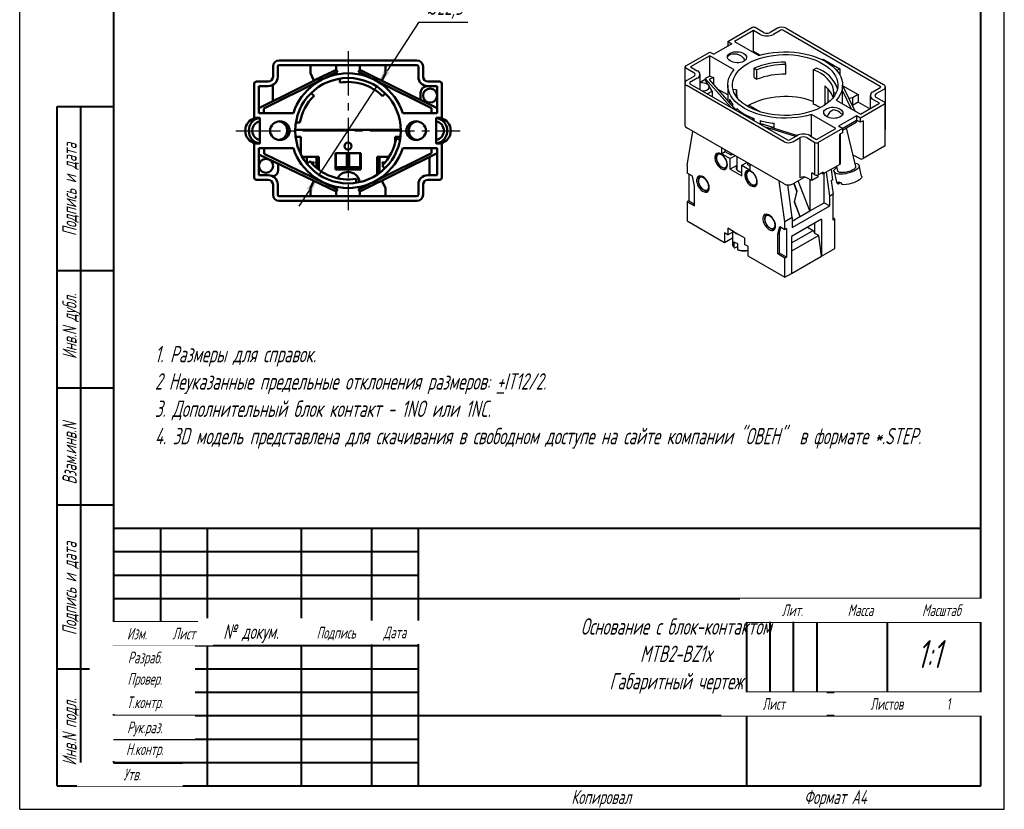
# Model space of a CAD drawing. Header units: millimetres. Extents: x 0 to 210, y 0 to 297.
# Tile 1 of 2: x 0 to 210, y 0 to 169. Entities that reach past the tile are written whole.
import ezdxf

# ---------------------------------------------------------------- set-up
doc = ezdxf.new("R2010")
doc.units = ezdxf.units.MM
doc.linetypes.add('осевая2', pattern=[28.575, 19.05, -3.175, 3.175, -3.175])
for name, color, linetype, lineweight in [('axis', 1, 'осевая2', 25), ('main', 5, 'Continuous', 50), ('text', 250, 'Continuous', 25), ('РАЗМЕРЫ', 7, 'Continuous', 25), ('ФОРМАТ', 7, 'Continuous', 40)]:
    doc.layers.add(name, color=color, linetype=linetype, lineweight=lineweight)
doc.styles.add('GOST', font='GOST.shx', dxfattribs={"width": 0.8, "oblique": 15, "height": 3.5})
doc.dimstyles.new('ISO-25', dxfattribs={"dimtxt": 3.5, "dimasz": 4, "dimexe": 1.25, "dimexo": 0.625, "dimgap": 1, "dimtad": 1, "dimtoh": 1, "dimrnd": 0.5, "dimtxsty": 'GOST', "dimcen": 2.5, "dimclrd": 256, "dimclre": 256, "dimclrt": 256, "dimadec": 0, "dimazin": 2, "dimtfac": 1, "dimtmove": 0, "dimatfit": 1, "dimfxl": 0, "dimlwd": -1, "dimlwe": -1, "dimarcsym": 0})

# ---------------------------------------------------------------- blocks, each defined once
blk = doc.blocks.new('*D237')
at = {"layer": 'Defpoints', "color": 0}
for p in [(76.23, 154.33), (63.95, 135.48)]:
    blk.add_point(p, dxfattribs=at)
at = {"layer": 'РАЗМЕРЫ'}
for p, q in [((85.1, 167.96), (78.41, 157.68)), ((95.65, 167.96), (85.1, 167.96)), ((63.95, 135.48), (76.23, 154.33)), ((61.77, 132.13), (59.59, 128.77))]:
    blk.add_line(p, q, dxfattribs=at)
for points in [[(77.85, 158.05), (78.97, 157.32), (76.23, 154.33)], [(62.33, 131.76), (61.21, 132.49), (63.95, 135.48)]]:
    blk.add_solid(points, dxfattribs=at)
at = {"layer": 'РАЗМЕРЫ', "ltscale": 0.5, "insert": (90.88, 170.97), "char_height": 3.5, "attachment_point": 5, "style": 'GOST'}
blk.add_mtext('{\\Q0;%%c}22,5', dxfattribs=at)

msp = doc.modelspace()

# ---------------------------------------------------------------- linework, layer by layer
at = {"layer": 'axis', "ltscale": 0.5}
for p, q in [((70.091, 161.905), (70.091, 127.905)), ((46.168, 144.905), (94.014, 144.905))]:
    msp.add_line(p, q, dxfattribs=at)
at = {"layer": 'main', "lineweight": 25}
for p, q in [((151.123, 163.937), (156.25, 166.896)), ((156.604, 166.284), (152.538, 163.937)), ((158.018, 165.468), (156.604, 166.284)), ((156.604, 161.793), (156.604, 166.284)), ((158.725, 165.876), (156.957, 166.896)), ((161.695, 166.774), (160.139, 165.876)), ((162.402, 166.366), (160.846, 165.468)), ((183.615, 154.364), (162.826, 166.366)), ((163.533, 166.774), (184.322, 154.773)), ((151.123, 163.937), (151.972, 163.447)), ((151.123, 163.937), (151.123, 163.021)), ((152.538, 163.937), (157.727, 160.941)), ((151.972, 163.447), (148.083, 161.202)), ((151.123, 163.021), (151.179, 162.989)), ((156.604, 161.793), (156.427, 161.691)), ((157.961, 161.009), (156.604, 161.793)), ((142.108, 158.732), (147.234, 161.692)), ((147.234, 160.875), (143.169, 158.528)), ((147.234, 161.692), (148.083, 161.202)), ((152.423, 157.88), (147.234, 160.875)), ((147.234, 156.527), (147.234, 160.875)), ((171.247, 160.042), (171.453, 160.161)), ((171.453, 160.161), (174.988, 158.12)), ((141.961, 158.528), (141.961, 155.196)), ((142.108, 158.324), (143.876, 157.304)), ((143.169, 158.528), (144.583, 157.712)), ((156.7, 156.227), (156.7, 158.268)), ((156.7, 158.268), (157.311, 157.916)), ((157.311, 155.874), (157.311, 157.916)), ((163.463, 159.019), (163.361, 159.512)), ((163.463, 156.978), (163.463, 159.019)), ((169.331, 157.916), (169.942, 158.268)), ((169.331, 157.916), (169.331, 150.567)), ((174.988, 158.12), (174.337, 157.744)), ((174.988, 158.12), (174.988, 156.805)), ((143.876, 156.487), (142.32, 155.589)), ((144.583, 156.079), (143.027, 155.181)), ((145.169, 153.7), (145.169, 156.895)), ((146.275, 155.831), (145.169, 155.192)), ((147.234, 156.527), (146.275, 156.07)), ((146.275, 156.07), (151.641, 149.963)), ((146.275, 156.07), (146.275, 155.831)), ((147.791, 153.352), (146.275, 155.831)), ((148.016, 156.241), (147.148, 155.827)), ((147.148, 155.827), (152.756, 149.328)), ((147.234, 156.527), (148.016, 156.241)), ((148.016, 156.241), (148.016, 154.821)), ((156.7, 156.227), (157.311, 155.874)), ((141.939, 155.058), (141.939, 146.076)), ((163.109, 142.527), (142.32, 154.528)), ((143.027, 154.936), (163.816, 142.935)), ((146.85, 152.809), (147.791, 153.352)), ((147.791, 153.352), (147.791, 152.186)), ((151.071, 152.536), (148.911, 153.783)), ((151.071, 154.65), (151.071, 151.28)), ((152.981, 153.651), (152.192, 153.699)), ((152.981, 152.384), (152.981, 153.651)), ((171.806, 154.446), (171.806, 150.386)), ((172.417, 153.885), (172.417, 150.828)), ((175.571, 150.64), (175.571, 154.65)), ((178.239, 149.1), (175.571, 154.625)), ((177.502, 149.526), (175.571, 153.496)), ((175.643, 154.476), (178.877, 152.608)), ((182.059, 153.222), (183.615, 154.12)), ((182.767, 152.813), (184.322, 153.711)), ((184.703, 145.26), (184.703, 154.242)), ((146.778, 152.77), (146.85, 152.809)), ((146.85, 152.809), (146.85, 152.729)), ((151.458, 151.663), (151.458, 150.931)), ((173.719, 153.017), (174.21, 153.017)), ((173.719, 152.171), (173.719, 153.017)), ((174.219, 151.421), (179.408, 148.425)), ((177.652, 151.901), (176.952, 151.766)), ((178.877, 152.608), (177.652, 151.901)), ((177.652, 151.901), (177.652, 150.315)), ((178.877, 152.608), (178.877, 150.975)), ((181.474, 152.405), (181.474, 149.618)), ((183.474, 150.772), (182.059, 151.589)), ((184.534, 150.976), (182.767, 151.997)), ((151.458, 150.931), (152.17, 150.12)), ((152.17, 150.12), (152.17, 150.497)), ((152.756, 149.328), (152.834, 149.365)), ((153.074, 149.551), (152.834, 149.412)), ((152.929, 149.256), (152.834, 149.412)), ((152.834, 149.412), (152.834, 149.365)), ((152.834, 149.365), (152.929, 149.256)), ((152.929, 149.256), (152.882, 149.247)), ((157.906, 148.958), (155.509, 150.341)), ((178.877, 150.975), (177.67, 150.278)), ((181.351, 149.547), (178.877, 150.975)), ((179.408, 148.425), (183.474, 150.772)), ((184.534, 150.568), (179.408, 147.609)), ((184.681, 141.79), (184.681, 150.772)), ((156.09, 147.428), (156.075, 147.403)), ((156.09, 147.428), (156.373, 147.373)), ((156.09, 147.395), (156.09, 147.428)), ((156.373, 147.373), (156.609, 147.51)), ((156.373, 147.231), (156.373, 147.373)), ((156.609, 147.51), (156.609, 147.095)), ((157.965, 147.065), (157.965, 146.438)), ((174.104, 145.364), (168.916, 148.359)), ((168.916, 143.665), (168.916, 148.359)), ((178.559, 148.099), (174.67, 145.853)), ((175.464, 145.395), (178.559, 147.182)), ((179.408, 147.609), (178.559, 148.099)), ((178.559, 148.099), (178.559, 147.182)), ((179.408, 146.693), (178.559, 147.182)), ((179.408, 146.693), (179.408, 147.609)), ((163.109, 133.545), (142.32, 145.546)), ((157.654, 146.492), (158.573, 146.206)), ((160.956, 145.51), (157.965, 146.438)), ((165.557, 143.695), (158.946, 145.746)), ((160.255, 145.681), (165.941, 143.909)), ((160.956, 145.51), (160.956, 146.487)), ((170.039, 143.016), (174.104, 145.364)), ((175.519, 145.364), (170.392, 142.404)), ((175.519, 145.364), (174.67, 145.853)), ((175.519, 145.021), (178.487, 146.735)), ((175.519, 145.364), (175.519, 144.447)), ((178.367, 137.278), (176.408, 145.535)), ((179.938, 146.999), (179.408, 146.693)), ((179.938, 146.999), (179.938, 138.933)), ((184.703, 145.26), (184.681, 145.122)), ((142.426, 137.482), (143.639, 144.785)), ((164.24, 142.935), (165.796, 143.833)), ((164.947, 142.527), (166.503, 143.425)), ((166.503, 134.851), (166.503, 143.425)), ((167.917, 143.425), (169.685, 142.404)), ((168.624, 143.833), (170.039, 143.016)), ((175.519, 144.447), (174.988, 144.141)), ((174.988, 137.709), (174.988, 144.141)), ((175.135, 137.913), (175.135, 144.226)), ((149.851, 139.974), (149.851, 141.198)), ((150.558, 140.382), (150.558, 140.79)), ((169.685, 135.463), (169.685, 142.404)), ((170.392, 142.404), (170.392, 135.463)), ((184.534, 141.586), (179.938, 138.933)), ((149.057, 140.083), (149.082, 140.097)), ((149.078, 140.095), (149.057, 140.083)), ((150.558, 140.382), (149.851, 139.974)), ((149.851, 139.974), (151.618, 138.953)), ((151.795, 139.667), (150.558, 140.382)), ((152.679, 139.566), (151.618, 138.953)), ((151.618, 136.667), (151.618, 138.953)), ((151.795, 139.667), (151.795, 140.076)), ((152.149, 139.872), (151.795, 139.667)), ((152.982, 139.391), (152.982, 136.891)), ((177.775, 139.774), (179.231, 138.933)), ((142.426, 137.482), (142.426, 135.849)), ((150.879, 136.979), (150.855, 136.964)), ((150.857, 136.965), (150.878, 136.978)), ((152.982, 137.454), (151.618, 136.667)), ((151.618, 136.667), (154.093, 135.238)), ((154.093, 137.524), (155.154, 138.137)), ((154.093, 135.238), (154.093, 137.524)), ((154.093, 137.524), (155.861, 136.504)), ((155.331, 137.626), (155.331, 138.035)), ((155.861, 137.32), (155.331, 137.626)), ((155.861, 136.504), (155.861, 137.729)), ((174.988, 137.709), (171.453, 135.668)), ((173.496, 134.405), (173.181, 136.665)), ((174.254, 137.285), (174.475, 136.355)), ((179.631, 135.197), (179.097, 137.452)), ((143.557, 135.196), (142.426, 135.849)), ((142.78, 135.645), (142.78, 129.929)), ((143.982, 133.073), (143.557, 135.196)), ((145.28, 135.231), (145.193, 135.181)), ((145.193, 135.181), (145.211, 135.191)), ((145.211, 135.191), (145.299, 135.229)), ((155.421, 136.409), (155.446, 136.423)), ((155.442, 136.422), (155.421, 136.409)), ((164.947, 133.545), (167.469, 135)), ((168.978, 134.239), (167.917, 134.851)), ((168.589, 134.463), (168.589, 127.767)), ((168.978, 134.239), (168.978, 135.872)), ((169.685, 135.463), (168.978, 135.872)), ((170.392, 135.055), (168.978, 134.239)), ((171.453, 136.076), (170.392, 135.463)), ((170.392, 135.055), (170.392, 135.463)), ((171.099, 135.872), (171.453, 135.668)), ((171.453, 136.076), (171.453, 135.668)), ((171.63, 129.522), (171.63, 135.77)), ((172.832, 130.951), (172.121, 136.053)), ((173.496, 134.405), (173.143, 134.201)), ((173.745, 136.182), (174.28, 133.927)), ((143.982, 128.827), (143.982, 133.073)), ((157.242, 133.305), (157.219, 133.29)), ((157.221, 133.291), (157.242, 133.304)), ((163.286, 125.44), (162.073, 134.143)), ((164.841, 126.338), (163.867, 133.331)), ((165.83, 131.937), (165.157, 133.665)), ((165.901, 131.978), (165.227, 133.706)), ((168.589, 127.767), (166.081, 134.199)), ((173.143, 134.201), (173.539, 131.359)), ((174.707, 133.529), (174.6, 133.98)), ((174.707, 133.529), (175.204, 133.817)), ((175.198, 133.845), (175.204, 133.817)), ((175.204, 133.817), (175.246, 133.841)), ((175.274, 133.838), (175.381, 133.387)), ((146.943, 132.15), (147.03, 132.2)), ((165.83, 131.937), (165.242, 129.732)), ((165.313, 129.773), (165.901, 131.978)), ((165.817, 131.97), (165.901, 131.978)), ((173.539, 131.359), (172.832, 130.951)), ((172.832, 128.828), (172.832, 130.951)), ((173.539, 125.807), (173.539, 131.359)), ((142.78, 129.929), (142.426, 129.725)), ((142.426, 129.725), (142.426, 125.643)), ((142.426, 129.725), (143.982, 128.827)), ((142.78, 129.929), (143.982, 129.235)), ((164.841, 124.215), (172.832, 128.828)), ((165.242, 129.732), (166.483, 126.551)), ((165.252, 129.767), (165.313, 129.773)), ((166.554, 126.592), (165.313, 129.773)), ((168.589, 127.767), (171.63, 129.522)), ((171.63, 129.522), (172.832, 128.828)), ((159.422, 127.067), (159.335, 127.017)), ((159.335, 127.017), (159.353, 127.027)), ((159.353, 127.027), (159.441, 127.065)), ((164.841, 126.338), (163.286, 125.44)), ((171.064, 126.011), (164.7, 122.337)), ((164.841, 125.603), (166.483, 126.551)), ((164.841, 126.338), (164.841, 124.215)), ((166.47, 126.584), (166.554, 126.592)), ((166.483, 126.551), (166.554, 126.592)), ((166.554, 126.592), (168.589, 127.767)), ((171.064, 126.011), (171.064, 118.091)), ((173.892, 126.011), (173.539, 126.215)), ((173.892, 126.011), (173.539, 125.807)), ((173.892, 119.724), (173.892, 126.011)), ((142.426, 125.643), (150.381, 121.05)), ((152.371, 123.331), (151.088, 124.072)), ((151.088, 124.072), (151.088, 122.683)), ((161.085, 123.986), (161.172, 124.036)), ((161.73, 122.827), (162.154, 124.46)), ((162.084, 123.031), (162.416, 124.31)), ((162.154, 124.46), (163.286, 123.807)), ((163.286, 123.807), (163.286, 125.44)), ((163.639, 124.011), (163.286, 123.807)), ((163.639, 124.011), (163.639, 117.887)), ((168.094, 124.297), (169.296, 123.602)), ((169.65, 122.99), (169.65, 125.195)), ((151.088, 122.683), (150.381, 123.092)), ((150.381, 123.092), (150.381, 121.05)), ((150.381, 121.05), (152.082, 122.032)), ((151.088, 122.683), (152.082, 123.257)), ((152.082, 123.498), (152.082, 120.724)), ((153.341, 122.771), (152.371, 123.331)), ((154.624, 122.031), (153.341, 122.771)), ((154.624, 122.031), (154.624, 120.642)), ((162.084, 123.031), (161.73, 122.827)), ((161.73, 118.581), (161.73, 122.827)), ((162.084, 118.785), (162.084, 123.031)), ((164.7, 120.949), (169.296, 123.602)), ((170.475, 122.514), (164.7, 119.18)), ((164.7, 122.337), (164.7, 114.417)), ((169.296, 123.602), (169.65, 122.99)), ((170.475, 122.514), (169.65, 122.99)), ((171.064, 118.091), (170.475, 122.514)), ((152.469, 119.97), (152.469, 121.194)), ((152.614, 119.89), (153.176, 120.215)), ((153.176, 120.786), (153.176, 119.561)), ((155.331, 120.234), (154.624, 120.642)), ((155.331, 120.234), (155.331, 118.193)), ((171.064, 118.091), (173.892, 119.724)), ((155.331, 118.193), (163.286, 113.601)), ((162.084, 118.785), (161.73, 118.581)), ((163.286, 117.683), (161.73, 118.581)), ((163.639, 117.887), (162.084, 118.785)), ((163.639, 117.887), (163.286, 117.683)), ((163.286, 113.601), (163.286, 117.683)), ((164.7, 114.417), (171.064, 118.091)), ((163.286, 113.601), (164.7, 114.417))]:
    msp.add_line(p, q, dxfattribs=at)
at = {"layer": 'main'}
for p, q in [((55.391, 159.905), (84.791, 159.905)), ((51.091, 149.686), (67.591, 157.901)), ((54.091, 158.605), (54.091, 156.405)), ((55.091, 158.605), (55.091, 156.405)), ((84.791, 158.905), (55.391, 158.905)), ((62.091, 157.173), (62.091, 158.905)), ((67.591, 157.901), (67.591, 158.905)), ((67.858, 157.364), (67.591, 157.901)), ((72.324, 157.364), (72.591, 157.901)), ((72.591, 158.905), (72.591, 157.901)), ((89.091, 149.686), (72.591, 157.901)), ((78.091, 158.905), (78.091, 157.173)), ((85.091, 156.405), (85.091, 158.605)), ((86.091, 156.405), (86.091, 158.605)), ((53.091, 155.405), (50.591, 155.405)), ((63.873, 155.46), (52.164, 149.66)), ((62.831, 155.625), (62.091, 157.173)), ((66.067, 157.173), (62.831, 155.625)), ((67.591, 157.301), (65.464, 156.248)), ((66.127, 157.173), (66.067, 157.173)), ((67.591, 157.173), (67.331, 157.173)), ((67.858, 157.364), (67.591, 157.231)), ((67.591, 157.231), (67.591, 157.301)), ((67.591, 156.897), (67.591, 157.231)), ((68.341, 155.155), (68.341, 156.018)), ((72.324, 157.364), (72.591, 157.231)), ((74.718, 156.248), (72.591, 157.301)), ((72.591, 157.231), (72.591, 157.301)), ((72.591, 157.231), (72.591, 156.897)), ((72.851, 157.173), (72.591, 157.173)), ((87.904, 149.717), (76.309, 155.46)), ((78.091, 157.173), (77.289, 155.562)), ((89.591, 155.405), (87.091, 155.405)), ((50.091, 147.655), (50.091, 154.905)), ((51.091, 154.405), (51.091, 148.655)), ((53.091, 154.405), (51.091, 154.405)), ((54.09, 151.179), (54.09, 154.673)), ((89.091, 154.405), (87.091, 154.405)), ((89.091, 148.655), (89.091, 154.405)), ((90.091, 154.905), (90.091, 147.655)), ((62.839, 152.357), (62.164, 152.888)), ((77.444, 152.258), (78.046, 152.86)), ((85.553, 152.979), (85.553, 151.448)), ((52.164, 148.655), (52.164, 149.66)), ((87.904, 148.655), (87.904, 149.717)), ((50.091, 147.655), (51.291, 147.655)), ((50.483, 147.609), (50.332, 147.609)), ((51.091, 148.655), (58.429, 148.655)), ((51.291, 147.655), (51.291, 142.155)), ((81.753, 148.655), (89.091, 148.655)), ((90.091, 147.655), (88.891, 147.655)), ((88.891, 147.655), (88.891, 142.155)), ((89.85, 147.609), (89.698, 147.609)), ((81.339, 145.105), (58.843, 145.105)), ((58.978, 146.655), (59.841, 146.655)), ((60.041, 143.605), (58.916, 143.605)), ((60.041, 139.85), (60.041, 143.605)), ((80.141, 143.605), (81.266, 143.605)), ((80.141, 143.605), (80.141, 142.237)), ((81.186, 143.043), (80.346, 143.185)), ((50.091, 142.155), (51.291, 142.155)), ((50.091, 134.905), (50.091, 142.155)), ((50.332, 142.201), (50.483, 142.201)), ((51.091, 141.155), (51.091, 135.405)), ((58.429, 141.155), (51.091, 141.155)), ((52.196, 141.155), (52.196, 139.928)), ((89.091, 141.155), (81.753, 141.155)), ((87.904, 141.155), (87.904, 140.094)), ((90.091, 142.155), (88.891, 142.155)), ((89.091, 135.405), (89.091, 141.155)), ((89.698, 142.201), (89.85, 142.201)), ((90.091, 142.155), (90.091, 134.905)), ((51.091, 139.799), (67.591, 131.909)), ((52.196, 139.928), (67.591, 132.464)), ((60.334, 139.305), (63.841, 139.305)), ((61.341, 138.098), (61.341, 139.305)), ((63.35, 139.305), (63.35, 136.988)), ((63.841, 136.595), (63.841, 139.305)), ((67.491, 140.105), (67.391, 140.105)), ((67.391, 140.105), (67.391, 136.605)), ((67.491, 140.105), (67.491, 137.105)), ((69.838, 140.105), (67.491, 140.105)), ((69.838, 137.105), (69.838, 140.105)), ((69.838, 140.105), (70.344, 140.105)), ((70.344, 140.105), (70.344, 137.105)), ((72.691, 140.105), (70.344, 140.105)), ((89.091, 140.125), (72.591, 131.909)), ((72.691, 137.105), (72.691, 140.105)), ((72.791, 140.105), (72.691, 140.105)), ((72.791, 136.605), (72.791, 140.105)), ((76.309, 134.351), (87.904, 140.094)), ((76.341, 139.305), (78.853, 139.305)), ((76.341, 135.551), (76.341, 139.305)), ((76.832, 135.899), (76.832, 139.305)), ((78.841, 139.287), (78.841, 139.305)), ((87.479, 139.322), (87.479, 135.405)), ((55.198, 136.505), (55.198, 137.835)), ((61.134, 138.098), (61.341, 138.098)), ((61.341, 137.998), (61.211, 137.998)), ((62.003, 138.37), (61.341, 137.834)), ((61.341, 138.098), (61.667, 138.098)), ((61.341, 137.834), (61.341, 137.998)), ((61.544, 137.998), (61.341, 137.998)), ((62.231, 138.098), (62.835, 138.098)), ((62.835, 137.998), (62.318, 137.998)), ((62.835, 138.098), (62.835, 137.998)), ((67.391, 136.605), (72.791, 136.605)), ((69.838, 137.105), (67.491, 137.105)), ((70.344, 137.105), (69.838, 137.105)), ((72.691, 137.105), (70.344, 137.105)), ((77.343, 137.453), (77.937, 136.843)), ((77.347, 138.098), (77.951, 138.098)), ((77.347, 137.998), (77.347, 138.098)), ((77.864, 137.998), (77.347, 137.998)), ((50.591, 134.405), (53.091, 134.405)), ((51.091, 135.405), (53.091, 135.405)), ((71.841, 134.655), (71.841, 133.792)), ((87.091, 135.405), (89.091, 135.405)), ((87.091, 134.405), (89.591, 134.405)), ((54.091, 133.405), (54.091, 131.205)), ((55.091, 133.405), (55.091, 131.205)), ((62.831, 134.185), (62.091, 132.638)), ((62.091, 132.638), (62.091, 130.905)), ((67.591, 132.638), (67.232, 132.638)), ((67.591, 132.913), (67.591, 132.574)), ((67.85, 132.451), (67.591, 132.574)), ((67.591, 132.464), (67.591, 132.574)), ((67.85, 132.451), (67.591, 131.909)), ((72.324, 132.446), (72.591, 132.579)), ((72.324, 132.446), (72.591, 131.909)), ((72.591, 132.509), (74.718, 133.563)), ((72.591, 132.579), (72.591, 132.913)), ((72.851, 132.638), (72.591, 132.638)), ((72.591, 132.509), (72.591, 132.579)), ((78.091, 132.638), (77.289, 134.248)), ((78.091, 130.905), (78.091, 132.638)), ((85.091, 131.205), (85.091, 133.405)), ((86.091, 131.205), (86.091, 133.405)), ((55.391, 130.905), (84.791, 130.905)), ((67.591, 131.909), (67.591, 130.905)), ((72.591, 130.905), (72.591, 131.909)), ((84.791, 129.905), (55.391, 129.905))]:
    msp.add_line(p, q, dxfattribs=at)
at = {"layer": 'main', "lineweight": 25, "flags": 128}
for points in [[(157.727, 160.941), (158.728, 161.206), (159.767, 161.418), (160.835, 161.575), (161.923, 161.676), (163.022, 161.72), (164.124, 161.707), (165.219, 161.637), (166.299, 161.51), (167.354, 161.328), (168.377, 161.091), (169.36, 160.803), (170.293, 160.465), (171.17, 160.08), (171.983, 159.651), (172.726, 159.181), (173.394, 158.675), (173.979, 158.136), (174.479, 157.569), (174.888, 156.979), (175.204, 156.369), (175.423, 155.746), (175.545, 155.114), (175.567, 154.478), (175.491, 153.843), (175.316, 153.215), (175.044, 152.599), (174.678, 151.999), (174.219, 151.421)], [(155.366, 159.243), (156.146, 159.652), (156.989, 160.018), (157.887, 160.337), (158.834, 160.606), (159.82, 160.822), (160.836, 160.984), (161.874, 161.091), (162.926, 161.141), (163.98, 161.134), (165.029, 161.069), (166.063, 160.949), (167.072, 160.773), (168.049, 160.543), (168.984, 160.262), (169.869, 159.931), (170.697, 159.554), (171.46, 159.134), (172.152, 158.674), (172.766, 158.179), (173.297, 157.653), (173.74, 157.1), (174.091, 156.526), (174.348, 155.936), (174.509, 155.334), (174.57, 154.726), (174.533, 154.118), (174.398, 153.514), (174.165, 152.92), (173.836, 152.342), (173.416, 151.783), (172.906, 151.25), (172.313, 150.747), (171.64, 150.278), (170.894, 149.848), (170.082, 149.459), (169.21, 149.117), (168.287, 148.823), (167.32, 148.58), (166.318, 148.39), (165.289, 148.256), (164.243, 148.178), (163.189, 148.156), (162.136, 148.192), (161.094, 148.284), (160.071, 148.433), (159.077, 148.636), (158.12, 148.891), (157.209, 149.198), (156.351, 149.552), (155.555, 149.952), (154.827, 150.392), (154.173, 150.87), (153.6, 151.381), (153.113, 151.921), (152.715, 152.485), (152.41, 153.068), (152.201, 153.664), (152.09, 154.27), (152.078, 154.879), (152.164, 155.485), (152.349, 156.085), (152.63, 156.672), (153.005, 157.241), (153.47, 157.787), (154.022, 158.306), (154.656, 158.792), (155.366, 159.243)], [(168.916, 148.359), (167.914, 148.094), (166.875, 147.883), (165.807, 147.726), (164.719, 147.625), (163.62, 147.581), (162.518, 147.594), (161.423, 147.664), (160.343, 147.791), (159.288, 147.973), (158.265, 148.209), (157.283, 148.497), (156.349, 148.835), (155.472, 149.221), (154.659, 149.65), (153.916, 150.119), (153.249, 150.625), (152.663, 151.164), (152.163, 151.731), (151.754, 152.322), (151.438, 152.931), (151.219, 153.555), (151.097, 154.187), (151.075, 154.823), (151.151, 155.457), (151.326, 156.085), (151.598, 156.702), (151.965, 157.302), (152.423, 157.88)], [(173.719, 153.017), (173.661, 153.653), (173.486, 154.281), (173.198, 154.895), (172.798, 155.488), (172.291, 156.053), (171.684, 156.584), (170.983, 157.075), (170.196, 157.521), (169.331, 157.916)], [(145.728, 153.377), (146.032, 153.405), (146.393, 153.491), (146.704, 153.629), (146.942, 153.808), (147.092, 154.017), (147.143, 154.241), (147.092, 154.465), (146.942, 154.674), (146.704, 154.854), (146.393, 154.991), (146.032, 155.078), (145.643, 155.107), (145.255, 155.078), (145.169, 155.063)], [(151.017, 137.585), (150.981, 137.964), (150.875, 138.364), (150.703, 138.764), (150.476, 139.142), (150.206, 139.478), (149.907, 139.754), (149.596, 139.955), (149.289, 140.07), (149.002, 140.092), (148.752, 140.022), (148.551, 139.861), (148.411, 139.62), (148.339, 139.311), (148.339, 138.951), (148.411, 138.559), (148.551, 138.156), (148.752, 137.765), (149.002, 137.405), (149.289, 137.097), (149.596, 136.857), (149.907, 136.698), (150.206, 136.629), (150.476, 136.653), (150.703, 136.77), (150.875, 136.972), (150.981, 137.248), (151.017, 137.585)], [(150.947, 137.789), (150.911, 138.135), (150.807, 138.5), (150.64, 138.861), (150.422, 139.196), (150.165, 139.483), (149.886, 139.705), (149.603, 139.848), (149.334, 139.903), (149.094, 139.866), (148.9, 139.739), (148.763, 139.531), (148.693, 139.254), (148.693, 138.927), (148.763, 138.569), (148.9, 138.203), (149.094, 137.852), (149.334, 137.539), (149.603, 137.282), (149.886, 137.098), (150.165, 136.998), (150.422, 136.99), (150.64, 137.072), (150.807, 137.241), (150.911, 137.485), (150.947, 137.789)], [(152.982, 137.213), (152.977, 137.204), (152.889, 136.978), (152.902, 136.747), (153.014, 136.524), (153.218, 136.325), (153.502, 136.161), (153.847, 136.044), (154.093, 135.995)], [(178.203, 137.968), (178.275, 137.957), (178.609, 137.872), (178.865, 137.75), (179.032, 137.594), (179.104, 137.409), (179.08, 137.204), (178.959, 136.984), (178.747, 136.758), (178.451, 136.535), (178.081, 136.321), (177.651, 136.126), (177.177, 135.955), (176.676, 135.816), (176.165, 135.713), (175.663, 135.649), (175.189, 135.628), (174.76, 135.65), (174.39, 135.714), (174.094, 135.818), (173.882, 135.958), (173.762, 136.129), (173.738, 136.325), (173.81, 136.538), (173.977, 136.762), (174.233, 136.988), (174.311, 137.045)], [(178.367, 137.278), (178.367, 137.278), (178.356, 137.104), (178.249, 136.915), (178.05, 136.722), (177.769, 136.533), (177.42, 136.358), (177.022, 136.207), (176.593, 136.086), (176.156, 136.001), (175.731, 135.958), (175.342, 135.958), (175.007, 136), (174.742, 136.084), (174.562, 136.204), (174.475, 136.355)], [(147.128, 132.727), (147.092, 133.105), (146.985, 133.505), (146.814, 133.905), (146.587, 134.283), (146.317, 134.619), (146.018, 134.895), (145.707, 135.096), (145.399, 135.211), (145.113, 135.233), (144.863, 135.163), (144.662, 135.003), (144.522, 134.762), (144.45, 134.453), (144.45, 134.092), (144.522, 133.7), (144.662, 133.298), (144.863, 132.906), (145.113, 132.546), (145.399, 132.238), (145.707, 131.998), (146.018, 131.84), (146.317, 131.77), (146.587, 131.795), (146.814, 131.911), (146.985, 132.113), (147.092, 132.39), (147.128, 132.727)], [(147.022, 132.951), (146.985, 133.3), (146.875, 133.669), (146.701, 134.031), (146.474, 134.363), (146.21, 134.643), (145.926, 134.849), (145.643, 134.97), (145.378, 134.996), (145.151, 134.926), (144.977, 134.765), (144.868, 134.522), (144.83, 134.216), (144.868, 133.867), (144.977, 133.499), (145.151, 133.136), (145.378, 132.804), (145.643, 132.525), (145.926, 132.318), (146.21, 132.197), (146.474, 132.171), (146.701, 132.241), (146.875, 132.403), (146.985, 132.645), (147.022, 132.951)], [(153.422, 136.279), (153.732, 136.141), (154.093, 136.055)], [(157.381, 133.911), (157.345, 134.29), (157.238, 134.69), (157.067, 135.09), (156.84, 135.468), (156.57, 135.804), (156.271, 136.08), (155.96, 136.281), (155.653, 136.396), (155.366, 136.418), (155.116, 136.348), (154.915, 136.188), (154.775, 135.947), (154.703, 135.638), (154.703, 135.277), (154.775, 134.885), (154.915, 134.483), (155.116, 134.091), (155.366, 133.731), (155.653, 133.423), (155.96, 133.183), (156.271, 133.025), (156.57, 132.955), (156.84, 132.979), (157.067, 133.096), (157.238, 133.298), (157.345, 133.575), (157.381, 133.911)], [(157.311, 134.116), (157.275, 134.461), (157.171, 134.826), (157.004, 135.187), (156.786, 135.522), (156.529, 135.809), (156.25, 136.032), (155.967, 136.174), (155.698, 136.229), (155.458, 136.192), (155.264, 136.065), (155.127, 135.857), (155.057, 135.58), (155.057, 135.253), (155.127, 134.895), (155.264, 134.529), (155.458, 134.178), (155.698, 133.865), (155.967, 133.608), (156.25, 133.424), (156.529, 133.324), (156.786, 133.316), (157.004, 133.398), (157.171, 133.567), (157.275, 133.811), (157.311, 134.116)], [(179.631, 135.197), (179.642, 135.088), (179.58, 134.868), (179.416, 134.636), (179.156, 134.401), (178.809, 134.172), (178.39, 133.958), (177.914, 133.769), (177.401, 133.61), (176.87, 133.488), (176.343, 133.409), (175.84, 133.375), (175.381, 133.387)], [(147.037, 132.218), (146.994, 132.183), (146.953, 132.156)], [(161.27, 124.562), (161.234, 124.941), (161.128, 125.341), (160.956, 125.741), (160.729, 126.119), (160.459, 126.455), (160.16, 126.731), (159.849, 126.932), (159.542, 127.047), (159.255, 127.069), (159.005, 126.999), (158.804, 126.839), (158.664, 126.597), (158.593, 126.289), (158.593, 125.928), (158.664, 125.536), (158.804, 125.134), (159.005, 124.742), (159.255, 124.382), (159.542, 124.074), (159.849, 123.834), (160.16, 123.676), (160.459, 123.606), (160.729, 123.63), (160.956, 123.747), (161.128, 123.949), (161.234, 124.226), (161.27, 124.562)], [(161.164, 124.787), (161.127, 125.136), (161.018, 125.505), (160.843, 125.867), (160.616, 126.199), (160.352, 126.478), (160.068, 126.685), (159.785, 126.806), (159.52, 126.832), (159.293, 126.762), (159.119, 126.6), (159.01, 126.358), (158.972, 126.052), (159.01, 125.703), (159.119, 125.335), (159.293, 124.972), (159.52, 124.64), (159.785, 124.361), (160.068, 124.154), (160.352, 124.033), (160.616, 124.007), (160.843, 124.077), (161.018, 124.239), (161.127, 124.481), (161.164, 124.787)], [(161.18, 124.054), (161.136, 124.019), (161.095, 123.992)]]:
    msp.add_lwpolyline(points, dxfattribs=at)
at = {"layer": 'main'}
for centre, radius in [((70.091, 144.905), 11.25), ((87.591, 152.405), 1.5), ((70.091, 141.605), 0.75), ((52.591, 137.405), 1.5)]:
    msp.add_circle(centre, radius, dxfattribs=at)
at = {"layer": 'main', "lineweight": 25}
for centre, radius, start, end in [((156.604, 166.214), 0.769, 62.60981, 117.39013), ((162.614, 165), 1.998, 62.60977, 117.39023), ((162.614, 165.956), 0.461, 62.60972, 117.39054), ((159.432, 168.197), 3.074, 242.6097, 297.39029), ((159.432, 167.241), 1.537, 242.60962, 297.39042), ((142.185, 158.528), 0.218, 110.78377, 249.2166), ((144.273, 156.895), 0.873, 290.78352, 69.21648), ((163.152, 142.174), 17.339, 89.3103, 111.84427), ((163.183, 142.88), 16.142, 89.00891, 111.33523), ((167.901, 151.637), 6.938, 18.46033, 72.89103), ((142.521, 155.058), 0.568, 110.78358, 249.21642), ((143.721, 156.895), 0.437, 290.78328, 69.21653), ((163.183, 140.839), 16.142, 89.00891, 111.33523), ((143.074, 155.058), 0.131, 110.78265, 249.21674), ((156.446, 153.016), 3.523, 169.62506, 197.57311), ((168.71, 150.362), 5.124, 18.36915, 52.83222), ((183.569, 154.242), 0.131, 290.78339, 69.21661), ((184.121, 154.242), 0.568, 290.78342, 69.21659), ((156.49, 153.94), 5.523, 204.34228, 218.55218), ((163.389, 134.717), 17.482, 70.13, 117.95382), ((182.369, 152.405), 0.873, 110.78343, 249.21658), ((182.921, 152.405), 0.437, 110.78339, 249.21663), ((160.494, 158.322), 11.489, 229.76936, 250.23602), ((165.283, 140.556), 10.799, 59.05379, 67.98083), ((184.457, 150.772), 0.218, 290.78344, 69.21654), ((163.068, 165.422), 19.053, 254.46307, 263.63431), ((178.204, 147.17), 0.519, 303.04062, 351.24541), ((142.59, 146.141), 0.654, 185.69475, 245.62548), ((164.028, 143.344), 0.461, 242.60947, 297.39048), ((167.21, 141.103), 3.074, 62.6097, 117.39031), ((167.21, 142.06), 1.537, 62.6097, 117.39031), ((164.028, 144.301), 1.998, 242.60965, 297.39034), ((170.039, 143.086), 0.769, 242.60958, 297.39037), ((184.43, 141.815), 0.251, 294.37467, 354.3052), ((179.585, 139.615), 0.769, 242.60968, 297.39033), ((153.732, 136.965), 0.753, 185.62999, 245.69037), ((174.885, 137.938), 0.251, 294.37475, 354.30497), ((167.21, 133.486), 1.537, 62.6097, 117.39031), ((170.039, 136.146), 0.769, 242.60958, 297.39037), ((164.028, 135.319), 1.998, 242.60965, 297.39034), ((174.857, 134.118), 0.608, 198.29977, 255.67269), ((175.42, 136.205), 2.371, 249.75113, 266.45289), ((153.94, 124.929), 2.24, 225.52913, 254.47625), ((153.107, 120.773), 1.026, 182.76209, 231.5268), ((153.929, 122.907), 2.25, 229.55133, 250.45405), ((154.489, 123.286), 3.949, 250.58506, 282.3132)]:
    msp.add_arc(centre, radius, start, end, dxfattribs=at)
at = {"layer": 'main'}
for centre, radius, start, end in [((55.391, 158.605), 1.3, 90, 180), ((84.791, 158.605), 1.3, 0, 90), ((55.391, 158.605), 0.3, 90, 180), ((84.791, 158.605), 0.3, 0, 90), ((50.591, 154.905), 0.5, 90, 180), ((53.091, 156.405), 1, 270, 0), ((53.091, 156.405), 2, 270, 0), ((70.091, 144.905), 12.25, 17.82571, 162.17429), ((87.091, 156.405), 2, 180, 270), ((87.091, 156.405), 1, 180, 270), ((89.591, 154.905), 0.5, 0, 90), ((70.091, 144.905), 10.398, 45, 99.68879), ((86.983, 152.979), 1.431, 90.71576, 180), ((70.091, 144.905), 10.398, 134.22001, 170.31121), ((50.94, 144.905), 2.772, 102.66647, 257.33353), ((51.645, 144.962), 2.701, 97.52388, 181.20892), ((50.96, 145.153), 2.502, 90.00358, 100.98433), ((88.5, 144.905), 2.763, 278.1261, 81.8739), ((89.222, 145.153), 2.502, 79.01568, 89.99643), ((89.242, 144.905), 2.772, 282.66651, 77.33349), ((51.645, 144.848), 2.701, 178.79107, 262.47613), ((51.63, 144.943), 1.971, 99.89715, 181.08518), ((51.63, 144.868), 1.971, 178.91475, 260.10292), ((88.527, 144.905), 2.012, 280.42571, 79.57429), ((70.091, 144.905), 10.398, 314.22001, 350.47876), ((50.96, 144.657), 2.502, 259.01529, 269.99658), ((70.091, 144.905), 12.25, 197.82571, 342.17429), ((89.222, 144.657), 2.502, 270.00339, 280.98472), ((53.776, 136.505), 1.422, 283.77292, 0), ((70.091, 144.905), 10.398, 218.94244, 279.68879), ((50.591, 134.905), 0.5, 180, 270), ((53.091, 133.405), 2, 0, 90), ((53.091, 133.405), 1, 0, 90), ((70.091, 133.605), 2.5, 90, 152.81258), ((70.091, 133.605), 2.5, 7.50283, 90), ((87.091, 133.405), 2, 90, 180), ((87.091, 133.405), 1, 90, 180), ((89.591, 134.905), 0.5, 270, 0), ((55.391, 131.205), 1.3, 180, 270), ((55.391, 131.205), 0.3, 180, 270), ((84.791, 131.205), 0.3, 270, 0), ((84.791, 131.205), 1.3, 270, 0)]:
    msp.add_arc(centre, radius, start, end, dxfattribs=at)
at = {"layer": 'main', "lineweight": 25}
for centre in [(153.045, 160.582), (173.597, 148.718)]:
    msp.add_ellipse(centre, major_axis=(2.049, -0.085), ratio=0.5759616, dxfattribs=at)
for centre, major_axis, ratio, start_param, end_param in [((163.321, 152.871), (12.245, 0.82), 0.4196812, 3.3653786, 3.5403931), ((163.321, 152.623), (12.189, -2.027), 0.6019703, 4.3596513, 4.4141394), ((163.321, 152.623), (12.189, -2.027), 0.6019703, 4.5592045, 4.6178829)]:
    msp.add_ellipse(centre, major_axis=major_axis, ratio=ratio, start_param=start_param, end_param=end_param, dxfattribs=at)
at = {"layer": 'main'}
for centre, major_axis in [((55.558, 144.905), (-2.098, 0)), ((84.623, 144.905), (2.098, 0))]:
    msp.add_ellipse(centre, major_axis=major_axis, ratio=0.9531243, dxfattribs=at)
at = {"layer": 'main', "lineweight": 25}
for points, knots in [([(151.042, 160.693), (151.053, 160.718), (151.131, 160.89), (151.472, 161.115), (152.023, 161.31), (152.68, 161.328), (153.343, 161.177), (153.951, 160.871), (154.408, 160.447), (154.659, 160.091), (154.682, 159.899), (154.685, 159.874)], [0, 0, 0, 0, 0.02263557, 0.15937732, 0.29611477, 0.43285269, 0.56959471, 0.70634403, 0.8430998, 0.97985743, 1, 1, 1, 1]), ([(175.498, 148.399), (174.764, 148.933), (173.412, 149.917), (172.619, 148.506), (172.257, 147.861)], [0, 0, 0, 0, 0.5431434, 1, 1, 1, 1]), ([(149.093, 140.091), (149.066, 140.08), (148.96, 140.039), (148.82, 139.885), (148.691, 139.65), (148.624, 139.36), (148.621, 139.028), (148.683, 138.666), (148.808, 138.295), (148.988, 137.936), (149.215, 137.605), (149.477, 137.317), (149.765, 137.088), (150.068, 136.928), (150.36, 136.857), (150.632, 136.862), (150.78, 136.933), (150.852, 136.968)], [0, 0, 0, 0, 0.02199864, 0.08800827, 0.15378271, 0.22202387, 0.29305941, 0.36532169, 0.43749376, 0.50948488, 0.58147722, 0.65367621, 0.72632452, 0.79966627, 0.87355181, 0.93814242, 1, 1, 1, 1]), ([(145.222, 135.184), (145.186, 135.168), (145.074, 135.118), (144.936, 134.953), (144.819, 134.711), (144.765, 134.416), (144.774, 134.081), (144.85, 133.721), (144.986, 133.357), (145.176, 133.008), (145.409, 132.691), (145.677, 132.421), (145.966, 132.214), (146.267, 132.08), (146.553, 132.038), (146.789, 132.066), (146.903, 132.138), (146.948, 132.166)], [0, 0, 0, 0, 0.0303171, 0.0968648, 0.1635681, 0.2331133, 0.305369, 0.3785648, 0.4516046, 0.5244888, 0.597438, 0.6706614, 0.744444, 0.8190009, 0.8937453, 0.9580922, 1, 1, 1, 1]), ([(155.456, 136.417), (155.43, 136.406), (155.324, 136.365), (155.184, 136.211), (155.054, 135.976), (154.988, 135.686), (154.985, 135.354), (155.047, 134.992), (155.172, 134.622), (155.352, 134.262), (155.579, 133.931), (155.841, 133.643), (156.129, 133.414), (156.432, 133.255), (156.724, 133.183), (156.996, 133.188), (157.144, 133.259), (157.216, 133.294)], [0, 0, 0, 0, 0.0219986, 0.0880083, 0.1537827, 0.2220239, 0.2930594, 0.3653217, 0.4374938, 0.5094851, 0.5814772, 0.6536765, 0.7263248, 0.7996662, 0.8735519, 0.9381424, 1, 1, 1, 1]), ([(159.364, 127.019), (159.328, 127.004), (159.216, 126.954), (159.078, 126.789), (158.961, 126.547), (158.907, 126.252), (158.917, 125.917), (158.992, 125.557), (159.128, 125.193), (159.318, 124.843), (159.552, 124.527), (159.819, 124.257), (160.108, 124.05), (160.409, 123.916), (160.695, 123.874), (160.931, 123.902), (161.045, 123.974), (161.09, 124.002)], [0, 0, 0, 0, 0.0303169, 0.0968646, 0.1635681, 0.2331133, 0.305369, 0.378565, 0.4516048, 0.5244886, 0.597438, 0.6706615, 0.744444, 0.8190009, 0.8937453, 0.9580922, 1, 1, 1, 1]), ([(152.094, 120.77), (152.09, 120.707), (152.081, 120.547), (152.17, 120.298), (152.318, 120.061), (152.455, 119.93), (152.513, 119.875)], [0, 0, 0, 0, 0.1938637, 0.4879309, 0.7837739, 1, 1, 1, 1]), ([(152.469, 119.97), (152.47, 119.953), (152.474, 119.918), (152.498, 119.884), (152.533, 119.868), (152.574, 119.87), (152.602, 119.884), (152.614, 119.89)], [0, 0, 0, 0, 0.2084959, 0.4169231, 0.6272658, 0.8420526, 1, 1, 1, 1]), ([(153.228, 119.466), (153.217, 119.473), (153.194, 119.486), (153.178, 119.523), (153.177, 119.551), (153.176, 119.561)], [0, 0, 0, 0, 0.3898983, 0.7747937, 1, 1, 1, 1]), ([(153.201, 119.476), (153.271, 119.451), (153.475, 119.379), (153.843, 119.297), (154.3, 119.248), (154.763, 119.257), (155.113, 119.293), (155.292, 119.342), (155.331, 119.352)], [0, 0, 0, 0, 0.110279, 0.3186329, 0.5266819, 0.7345529, 0.9426123, 1, 1, 1, 1])]:
    msp.add_open_spline(points, degree=3, knots=knots, dxfattribs=at)
at = {"layer": 'main'}
for points, knots in [([(55.51, 146.874), (55.71, 146.822), (56.12, 146.714), (56.629, 146.29), (56.988, 145.722), (57.146, 145.056), (57.083, 144.377), (56.837, 143.796), (56.569, 143.515), (56.453, 143.392)], [0, 0, 0, 0, 0.1420338, 0.2908804, 0.4397213, 0.5885546, 0.7373824, 0.8862091, 1, 1, 1, 1]), ([(84.788, 142.938), (84.633, 142.957), (84.264, 143.003), (83.75, 143.33), (83.318, 143.839), (83.075, 144.476), (83.046, 145.158), (83.235, 145.815), (83.622, 146.363), (84.137, 146.752), (84.535, 146.836), (84.722, 146.875)], [0, 0, 0, 0, 0.0839403, 0.2001652, 0.3163865, 0.4326021, 0.5488126, 0.6650205, 0.7812298, 0.8974436, 1, 1, 1, 1]), ([(56.453, 143.392), (56.303, 143.275), (56.003, 143.039), (55.634, 142.97), (55.449, 142.935)], [0, 0, 0, 0, 0.4990795, 1, 1, 1, 1])]:
    msp.add_open_spline(points, degree=3, knots=knots, dxfattribs=at)
at = {"layer": 'ФОРМАТ', "lineweight": 25}
for p, q in [((0.065, 0.045), (0.065, 297.045)), ((210.065, 0.045), (210.065, 297.045)), ((0.065, 0.045), (210.065, 0.045))]:
    msp.add_line(p, q, dxfattribs=at)
at = {"layer": 'ФОРМАТ'}
for p, q in [((20.065, 292.045), (20.065, 5.045)), ((205.065, 5.045), (205.065, 292.045)), ((8.065, 5.045), (8.065, 150.045)), ((8.065, 150.045), (20.065, 150.045)), ((13.065, 150.045), (13.065, 5.045)), ((8.065, 115.045), (20.065, 115.045)), ((8.065, 90.045), (20.065, 90.045)), ((8.065, 65.045), (20.065, 65.045)), ((20.065, 60.045), (20.065, 5.045)), ((20.065, 60.045), (20.065, 5.045)), ((20.065, 60.045), (205.065, 60.045)), ((20.065, 60.045), (205.065, 60.045)), ((30.065, 60.045), (30.065, 35.045)), ((30.065, 60.045), (30.065, 35.045)), ((40.065, 60.045), (40.065, 5.045)), ((60.065, 60.045), (60.065, 5.045)), ((75.065, 60.045), (75.065, 5.045)), ((85.065, 60.045), (85.065, 5.045)), ((20.065, 55.045), (85.065, 55.045)), ((20.065, 50.045), (85.065, 50.045)), ((20.065, 45.045), (85.065, 45.045)), ((85.065, 45.045), (205.065, 45.045)), ((155.065, 45.045), (155.065, 5.045)), ((170.065, 45.045), (170.065, 25.045)), ((185.065, 45.045), (185.065, 25.045)), ((20.065, 40.045), (85.065, 40.045)), ((155.065, 40.045), (205.065, 40.045)), ((20.065, 35.045), (85.065, 35.045)), ((8.065, 30.045), (20.065, 30.045)), ((20.065, 30.045), (85.065, 30.045)), ((20.065, 25.045), (85.065, 25.045)), ((155.065, 25.045), (205.065, 25.045)), ((175.065, 25.045), (175.065, 20.045)), ((20.065, 20.045), (85.065, 20.045)), ((85.065, 20.045), (205.065, 20.045)), ((20.065, 15.045), (85.065, 15.045)), ((20.065, 10.045), (85.065, 10.045)), ((8.065, 5.045), (20.065, 5.045)), ((20.006, 5.045), (205.065, 5.045)), ((20.065, 5.045), (205.065, 5.045))]:
    msp.add_line(p, q, dxfattribs=at)

# ---------------------------------------------------------------- texts
at = {"layer": 'text', "ltscale": 100, "insert": (28.901, 98.964), "char_height": 3.5, "width": 178.51107, "attachment_point": 1, "style": 'GOST'}
msp.add_mtext('1. Размеры для справок.\\P2 Неуказанные предельные отклонения размеров: {\\L+}IT12/2.\\P3. Дополнительный блок контакт - 1NO или 1NC.\\P4. 3D модель представлена для скачивания в свободном доступе на сайте компании "ОВЕН"  в формате *.STEP.', dxfattribs=at)
at = {"layer": 'ФОРМАТ', "lineweight": 25, "style": 'GOST', "oblique": 15, "width": 0.8}
msp.add_text('Инв.N подл.           Подпись и дата          Взам.инв.N           Инв.N дубл.          Подпись и дата ', height=3, rotation=90, dxfattribs=at).set_placement((12.192, 9.379))
msp.add_text('Копировал                              Формат А4', height=3, dxfattribs=at).set_placement((117.713, 1.176))

# ---------------------------------------------------------------- dimensions: what is measured, and where the dimension line sits
at = {"layer": 'РАЗМЕРЫ'}
dim = msp.add_diameter_dim_2p(p1=(63.952, 135.478), p2=(76.23, 154.333), text='{\\Q0;%%c}22,5', dimstyle='ISO-25', override={"dimlfac": 1, "dimtxsty": 'GOST', "dimsah": 1, "dimse1": 1, "dimse2": 1, "dimtmove": 1, "dimtolj": 0}, dxfattribs=at)
dim.commit()
dim.dimension.update_dxf_attribs({"geometry": '*D237', "text_midpoint": (85.102, 167.957), "dimtype": 163})

# ---------------------------------------------------------------- next in the draw order: texts
at = {"layer": 'ФОРМАТ', "lineweight": 25, "attachment_point": 5, "style": 'GOST', "bg_fill": 2}
for s, insert, char_height, width in [('\\pi4.8281;Лит.', (162.444, 42.545), 2.5, 15), ('{\\H1.25x;\\FGost|c0;№ докум.}', (49.374, 37.545), 2.5, 20), ('Изм.', (25.065, 37.545), 2.5, 10), ('Дата', (80.065, 37.545), 2.5, 10), ('{\\H1.2x;\\C256;1:1}', (193.991, 33.176), 5, 11.62522), (' Разраб.', (26.226, 32.105), 2.5, 20), (' Провер.', (26.226, 27.545), 2.5, 20), (' Т.контр.', (26.226, 22.545), 2.5, 20), ('{\\Q10;Листов         1}', (190.065, 22.545), 2.5, 30), (' Н.контр.', (26.226, 12.545), 2.5, 20), (' Утв.', (23.539, 7.486), 2.5, 20)]:
    msp.add_mtext(s, dxfattribs=dict(at, insert=insert, char_height=char_height, width=width))

# ---------------------------------------------------------------- next in the draw order: linework, layer by layer
at = {"layer": 'ФОРМАТ'}
for p, q in [((160.065, 40.045), (160.065, 25.045)), ((165.065, 40.045), (165.065, 25.045)), ((20.065, 15.045), (85.065, 15.045)), ((20.065, 10.045), (85.065, 10.045))]:
    msp.add_line(p, q, dxfattribs=at)

# ---------------------------------------------------------------- next in the draw order: texts
at = {"layer": 'ФОРМАТ', "lineweight": 25, "char_height": 2.5, "attachment_point": 5, "style": 'GOST', "bg_fill": 2}
for s, insert, width in [('\\pi3.8575;Масса ', (177.444, 42.545), 15), ('Лист', (35.065, 37.545), 10), ('Подпись', (67.565, 37.545), 15)]:
    msp.add_mtext(s, dxfattribs=dict(at, insert=insert, width=width))

# ---------------------------------------------------------------- next in the draw order: texts
for s, insert, width in [('\\pi4.2529;Масштаб', (194.524, 42.545), 18.91804), ('{\\Q10;Лист        }', (160.946, 22.545), 20), (' Рук.раз.', (26.226, 17.192), 20)]:
    msp.add_mtext(s, dxfattribs=dict(at, insert=insert, width=width))

# ---------------------------------------------------------------- next in the draw order: texts
at = {"layer": 'ФОРМАТ', "lineweight": 25, "insert": (119.731, 40.824), "char_height": 3.5, "attachment_point": 1, "style": 'GOST'}
msp.add_mtext('\\pxqc;Основание с блок-контактом\\PMTB2-BZ1x\\PГабаритный чертеж', dxfattribs=at)

doc.saveas('drawing.dxf')
